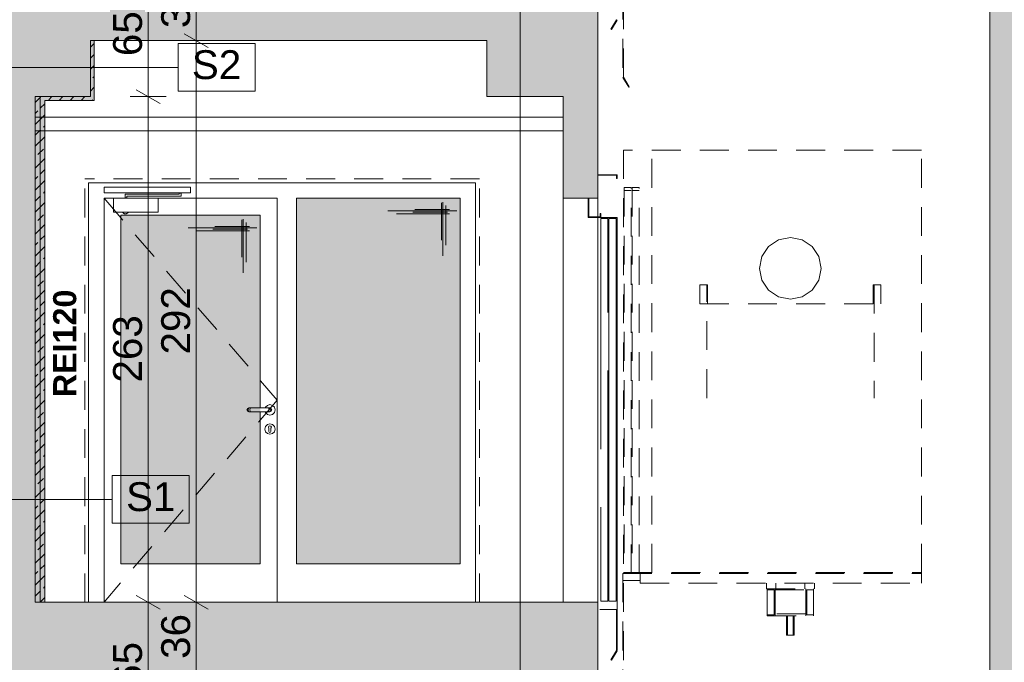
# Paper-space layout 'A-42 PRZEKRÓJ A-A' of a CAD drawing. Header units: millimetres. Extents: x 0 to 1114, y -5 to 726.
# Tile 31 of 92: x 255 to 306, y 257 to 290. Entities that reach past the tile are written whole.
import ezdxf
from ezdxf.xclip import XClip

# ---------------------------------------------------------------- set-up
doc = ezdxf.new("R2010")
doc.units = ezdxf.units.MM
doc.header["$MEASUREMENT"] = 0
doc.header["$XCLIPFRAME"] = 0
for name, pattern in [('ACAD_ISO02W100', [15, 12, -3]), ('DASHDOTX2', [1000, 500, -250, 0, -250]), ('LINIE_3', [25, 15, -10]), ('Przer. długie kreski', [2.5, 1.5, -1])]:
    doc.linetypes.add(name, pattern=pattern)
for name, color, linetype, lineweight, true_color in [('A_opis_Nr_pióra__19', 7, 'Continuous', 5, 0x191919), ('A_osie_Nr_pióra__16', 7, 'Continuous', 5, 0x0f0f0f), ('A_ppoż proj_Nr_pióra__8', 7, 'Continuous', 13, 0x4c4c4c), ('A_stolarka_Nr_pióra__254', 7, 'Continuous', 5, 0xfdfdfd), ('A_stolarka_Nr_pióra__9', 7, 'Continuous', 13, 0xadadad), ('A_sufit_Nr_pióra__10', 7, 'Continuous', 13, 0x4b4b4b), ('A_winda_Nr_pióra__10', 7, 'Continuous', 13, 0x4b4b4b), ('A_ściany proj_Nr_pióra__10', 7, 'Continuous', 13, 0x4b4b4b), ('A_ściany_Nr_pióra__9', 7, 'Continuous', 13, 0xadadad)]:
    doc.layers.add(name, color=color, linetype=linetype, lineweight=lineweight, true_color=true_color)
for name, color, linetype in [('A_ppoż proj', 7, 'Continuous'), ('A_schody', 7, 'Continuous'), ('A_stolarka', 7, 'Continuous'), ('A_ściany proj', 7, 'Continuous')]:
    doc.layers.add(name, color=color, linetype=linetype)
for name, color, linetype, lineweight in [('A_strop_Nr_pióra__1', 7, 'Continuous', 20), ('A_wymiary_Nr_pióra__1', 7, 'Continuous', 20), ('A_wymiary_Nr_pióra__2', 8, 'Continuous', 13), ('A_ściany proj_Nr_pióra__1', 7, 'Continuous', 20), ('A_ściany_Nr_pióra__1', 7, 'Continuous', 20)]:
    doc.layers.add(name, color=color, linetype=linetype, lineweight=lineweight)
doc.styles.add('STYL_AUTOMATYCZNY_1', font='arial.ttf')
doc.styles.add('STYL_AUTOMATYCZNY_3', font='arial.ttf')
doc.styles.add('STYL_AUTOMATYCZNY_4', font='arial.ttf')
pattern_1 = [(45, (-1560.27814, -148.90835), (-0.57024626, 0.57024626), []), (45, (-1559.7079, -148.90835), (-0.57024626, 0.57024626), [0.40323, -0.20161])]

# ---------------------------------------------------------------- blocks, each defined once
blk = doc.blocks.new('Rysunek_1_1', base_point=(-1560.278, -148.908))
at = {"layer": 'A_ppoż proj', "linetype": 'Continuous', "lineweight": 0, "true_color": 0x121212}
blk.add_hatch(color=250, dxfattribs=at).paths.add_polyline_path([(255.823, 286.356), (255.823, 260.081), (256.323, 260.081), (256.323, 286.156), (258.888, 286.156), (258.888, 289.266), (258.688, 289.266), (258.688, 286.356)])
at = {"layer": 'A_schody', "linetype": 'Continuous', "lineweight": 0, "true_color": 0x000000}
h = blk.add_hatch(color=18, dxfattribs=at)
h.paths.add_polyline_path([(81.694, 140.929), (175.424, 140.929), (226.244, 140.929), (306.913, 140.929), (548.587, 140.929), (548.587, 244.87), (543.567, 244.87), (543.567, 243.12), (527.617, 243.12), (527.617, 243.652), (527.767, 243.652), (527.767, 244.652), (524.676, 244.652), (524.676, 245.185), (524.826, 245.185), (524.826, 246.185), (521.735, 246.185), (521.735, 246.718), (521.885, 246.718), (521.885, 247.718), (518.794, 247.718), (518.794, 248.251), (518.944, 248.251), (518.944, 249.251), (515.853, 249.251), (515.853, 249.784), (516.003, 249.784), (516.003, 250.784), (512.912, 250.784), (512.912, 251.317), (513.062, 251.317), (513.062, 252.317), (509.971, 252.317), (509.971, 252.85), (510.121, 252.85), (510.121, 253.85), (507.03, 253.85), (507.03, 254.383), (507.18, 254.383), (507.18, 255.383), (504.089, 255.383), (504.089, 255.916), (504.239, 255.916), (504.239, 256.916), (501.148, 256.916), (501.148, 257.449), (501.298, 257.449), (501.298, 258.449), (498.572, 258.449), (498.207, 258.449), (498.207, 258.982), (498.357, 258.982), (498.357, 259.982), (498.277, 259.982), (479.827, 259.982), (479.827, 286.332), (482.217, 286.332), (482.217, 290.162), (496.884, 290.162), (527.025, 274.725), (529.906, 273.25), (543.567, 273.25), (543.567, 276.2), (527.437, 276.2), (527.437, 276.727), (527.587, 276.727), (527.587, 277.727), (524.454, 277.727), (524.454, 278.255), (524.604, 278.255), (524.604, 279.255), (521.471, 279.255), (521.471, 279.783), (521.621, 279.783), (521.621, 280.783), (518.488, 280.783), (518.488, 281.31), (518.638, 281.31), (518.638, 282.31), (515.505, 282.31), (515.505, 282.838), (515.655, 282.838), (515.655, 283.838), (512.522, 283.838), (512.522, 284.366), (512.672, 284.366), (512.672, 285.366), (509.539, 285.366), (509.539, 285.894), (509.689, 285.894), (509.689, 286.894), (506.556, 286.894), (506.556, 287.421), (506.706, 287.421), (506.706, 288.421), (503.573, 288.421), (503.573, 288.949), (503.723, 288.949), (503.723, 289.949), (500.59, 289.949), (500.59, 290.477), (500.74, 290.477), (500.74, 291.477), (497.79, 291.477), (497.607, 291.477), (497.607, 292.005), (497.757, 292.005), (497.757, 293.005), (497.647, 293.005), (497.497, 293.005), (494.627, 293.005), (479.247, 293.005), (479.217, 293.005), (479.217, 319.235), (481.647, 319.235), (481.647, 323.105), (496.903, 323.105), (527.216, 307.736), (530.839, 305.9), (543.567, 305.9), (543.567, 309.21), (530.456, 309.21), (527.627, 309.21), (527.627, 309.736), (527.777, 309.736), (527.777, 310.736), (524.617, 310.736), (524.617, 311.262), (524.767, 311.262), (524.767, 312.262), (521.607, 312.262), (521.607, 312.788), (521.757, 312.788), (521.757, 313.788), (518.597, 313.788), (518.597, 314.314), (518.747, 314.314), (518.747, 315.314), (515.587, 315.314), (515.587, 315.84), (515.737, 315.84), (515.737, 316.84), (512.577, 316.84), (512.577, 317.366), (512.727, 317.366), (512.727, 318.366), (509.567, 318.366), (509.567, 318.892), (509.717, 318.892), (509.717, 319.892), (506.557, 319.892), (506.557, 320.418), (506.707, 320.418), (506.707, 321.418), (503.547, 321.418), (503.547, 321.944), (503.697, 321.944), (503.697, 322.944), (500.537, 322.944), (500.537, 323.47), (500.687, 323.47), (500.687, 324.47), (497.527, 324.47), (497.527, 324.493), (497.527, 324.996), (497.677, 324.996), (497.677, 325.996), (497.647, 325.996), (497.177, 325.996), (479.547, 325.996), (479.547, 351.996), (481.717, 351.996), (481.717, 355.946), (498.578, 355.946), (527.341, 341.136), (530.809, 339.35), (543.567, 339.35), (543.567, 342.65), (527.677, 342.65), (527.677, 343.181), (527.827, 343.181), (527.827, 344.181), (524.703, 344.181), (524.703, 344.712), (524.853, 344.712), (524.853, 345.712), (521.729, 345.712), (521.729, 346.244), (521.879, 346.244), (521.879, 347.244), (518.755, 347.244), (518.755, 347.775), (518.905, 347.775), (518.905, 348.775), (515.781, 348.775), (515.781, 349.306), (515.931, 349.306), (515.931, 350.306), (512.807, 350.306), (512.807, 350.838), (512.957, 350.838), (512.957, 351.838), (509.833, 351.838), (509.833, 352.369), (509.983, 352.369), (509.983, 353.369), (506.859, 353.369), (506.859, 353.9), (507.009, 353.9), (507.009, 354.9), (503.885, 354.9), (503.885, 355.432), (504.035, 355.432), (504.035, 356.432), (500.911, 356.432), (500.911, 356.963), (501.061, 356.963), (501.061, 357.963), (497.937, 357.963), (497.937, 357.981), (497.937, 358.495), (498.087, 358.495), (498.087, 359.495), (497.607, 359.495), (494.957, 359.495), (479.467, 359.495), (479.467, 385.725), (481.827, 385.725), (481.827, 389.495), (496.894, 389.495), (527.195, 374.445), (530.547, 372.78), (543.567, 372.78), (543.567, 375.94), (527.557, 375.94), (527.557, 376.433), (527.707, 376.433), (527.707, 377.433), (524.551, 377.433), (524.551, 377.926), (524.701, 377.926), (524.701, 378.926), (521.545, 378.926), (521.545, 379.419), (521.695, 379.419), (521.695, 380.419), (518.539, 380.419), (518.539, 380.912), (518.689, 380.912), (518.689, 381.912), (515.533, 381.912), (515.533, 382.405), (515.683, 382.405), (515.683, 383.405), (512.527, 383.405), (512.527, 383.898), (512.677, 383.898), (512.677, 384.898), (509.521, 384.898), (509.521, 385.391), (509.671, 385.391), (509.671, 386.391), (506.515, 386.391), (506.515, 386.884), (506.665, 386.884), (506.665, 387.884), (506.416, 387.884), (503.509, 387.884), (503.509, 388.377), (503.659, 388.377), (503.659, 389.377), (503.413, 389.377), (500.503, 389.377), (500.503, 389.87), (500.653, 389.87), (500.653, 390.87), (500.41, 390.87), (497.813, 390.87), (497.497, 390.87), (497.497, 391.363), (497.647, 391.363), (497.647, 392.363), (479.397, 392.363), (479.397, 418.623), (481.617, 418.623), (481.617, 422.123), (498.369, 422.123), (527.387, 407.759), (531.063, 405.94), (543.567, 405.94), (543.567, 409.28), (527.697, 409.28), (527.697, 409.765), (527.847, 409.765), (527.847, 410.765), (524.697, 410.765), (524.697, 411.25), (524.847, 411.25), (524.847, 412.25), (521.697, 412.25), (521.697, 412.735), (521.847, 412.735), (521.847, 413.735), (518.697, 413.735), (518.697, 414.22), (518.847, 414.22), (518.847, 415.22), (515.697, 415.22), (515.697, 415.705), (515.847, 415.705), (515.847, 416.705), (512.697, 416.705), (512.697, 417.189), (512.847, 417.189), (512.847, 418.189), (509.697, 418.189), (509.697, 418.674), (509.847, 418.674), (509.847, 419.674), (506.697, 419.674), (506.697, 420.159), (506.847, 420.159), (506.847, 421.159), (503.697, 421.159), (503.697, 421.644), (503.847, 421.644), (503.847, 422.644), (500.697, 422.644), (500.697, 423.129), (500.847, 423.129), (500.847, 424.129), (497.697, 424.129), (497.697, 424.614), (497.847, 424.614), (497.847, 425.614), (479.317, 425.614), (479.317, 451.774), (481.707, 451.774), (481.707, 455.544), (496.931, 455.544), (527.257, 440.792), (530.881, 439.03), (543.567, 439.03), (543.567, 442.31), (527.567, 442.31), (527.567, 442.785), (527.717, 442.785), (527.717, 443.785), (524.533, 443.785), (524.533, 444.261), (524.683, 444.261), (524.683, 445.261), (521.499, 445.261), (521.499, 445.737), (521.649, 445.737), (521.649, 446.737), (518.465, 446.737), (518.465, 447.213), (518.615, 447.213), (518.615, 448.213), (515.431, 448.213), (515.431, 448.689), (515.581, 448.689), (515.581, 449.689), (512.397, 449.689), (512.397, 450.165), (512.547, 450.165), (512.547, 451.165), (509.363, 451.165), (509.363, 451.641), (509.513, 451.641), (509.513, 452.641), (506.329, 452.641), (506.329, 453.117), (506.479, 453.117), (506.479, 454.117), (503.295, 454.117), (503.295, 454.593), (503.445, 454.593), (503.445, 455.593), (500.261, 455.593), (500.261, 456.069), (500.411, 456.069), (500.411, 457.069), (497.227, 457.069), (497.227, 457.545), (497.377, 457.545), (497.377, 458.545), (479.247, 458.545), (479.247, 484.675), (481.019, 484.675), (481.019, 488.575), (496.868, 488.575), (530.662, 472.1), (543.567, 472.1), (543.567, 475.18), (527.767, 475.18), (527.767, 475.645), (527.917, 475.645), (527.917, 476.645), (524.761, 476.645), (524.761, 477.11), (524.911, 477.11), (524.911, 478.11), (521.755, 478.11), (521.755, 478.576), (521.905, 478.576), (521.905, 479.576), (518.749, 479.576), (518.749, 480.041), (518.899, 480.041), (518.899, 481.041), (515.743, 481.041), (515.743, 481.507), (515.893, 481.507), (515.893, 482.507), (512.737, 482.507), (512.737, 482.972), (512.887, 482.972), (512.887, 483.972), (509.731, 483.972), (509.731, 484.438), (509.881, 484.438), (509.881, 485.438), (506.725, 485.438), (506.725, 485.903), (506.875, 485.903), (506.875, 486.903), (503.719, 486.903), (503.719, 487.369), (503.869, 487.369), (503.869, 488.369), (500.713, 488.369), (500.713, 488.834), (500.863, 488.834), (500.863, 489.834), (497.707, 489.834), (497.707, 490.3), (497.857, 490.3), (497.857, 491.3), (479.277, 491.3), (479.277, 517.52), (481.377, 517.52), (481.377, 521.533), (478.41, 521.533), (478.41, 524.133), (477.357, 524.133), (352.051, 524.133), (352.051, 536.095), (543.567, 536.095), (543.567, 527.836), (543.567, 524.133), (547.587, 524.133), (547.587, 521.533), (543.567, 521.533), (543.567, 517.54), (548.587, 517.54), (548.587, 540.961), (543.567, 540.961), (543.567, 539.119), (348.996, 539.119), (348.996, 564.681), (346.838, 564.681), (346.838, 562.317), (85.194, 562.317), (85.194, 564.681), (81.694, 564.681), (81.694, 553.481), (85.194, 553.481), (85.194, 558.993), (147.194, 558.993), (147.194, 524.281), (131.294, 524.281), (131.294, 520.056), (146.901, 520.056), (146.901, 517.255), (150.894, 517.255), (150.894, 491.056), (131.644, 491.056), (131.644, 491.558), (131.794, 491.558), (131.794, 492.558), (128.604, 492.558), (128.604, 493.06), (128.754, 493.06), (128.754, 494.06), (125.564, 494.06), (125.564, 494.562), (125.714, 494.562), (125.714, 495.562), (122.524, 495.562), (122.524, 496.065), (122.674, 496.065), (122.674, 497.065), (119.484, 497.065), (119.484, 497.567), (119.634, 497.567), (119.634, 498.567), (116.444, 498.567), (116.444, 499.069), (116.594, 499.069), (116.594, 500.069), (113.404, 500.069), (113.404, 500.571), (113.554, 500.571), (113.554, 501.571), (110.364, 501.571), (110.364, 502.074), (110.514, 502.074), (110.514, 503.074), (107.324, 503.074), (107.324, 503.576), (107.474, 503.576), (107.474, 504.576), (104.284, 504.576), (104.284, 505.078), (104.434, 505.078), (104.434, 506.078), (101.244, 506.078), (101.244, 506.581), (101.394, 506.581), (101.394, 507.581), (98.194, 507.581), (85.194, 507.581), (85.194, 504.381), (101.294, 504.381), (133.823, 488.306), (146.674, 488.306), (146.674, 484.256), (150.694, 484.256), (150.694, 458.206), (131.244, 458.206), (131.244, 458.69), (131.394, 458.69), (131.394, 459.69), (128.264, 459.69), (128.264, 460.174), (128.414, 460.174), (128.414, 461.174), (125.284, 461.174), (125.284, 461.658), (125.434, 461.658), (125.434, 462.658), (122.304, 462.658), (122.304, 463.142), (122.454, 463.142), (122.454, 464.142), (119.324, 464.142), (119.324, 464.626), (119.474, 464.626), (119.474, 465.626), (116.344, 465.626), (116.344, 466.11), (116.494, 466.11), (116.494, 467.11), (113.364, 467.11), (113.364, 467.594), (113.514, 467.594), (113.514, 468.594), (110.384, 468.594), (110.384, 469.078), (110.534, 469.078), (110.534, 470.078), (107.404, 470.078), (107.404, 470.562), (107.554, 470.562), (107.554, 471.562), (104.424, 471.562), (104.424, 472.046), (104.574, 472.046), (104.574, 473.046), (101.444, 473.046), (101.444, 473.531), (101.594, 473.531), (101.594, 474.531), (101.044, 474.531), (85.194, 474.531), (85.194, 471.531), (101.123, 471.531), (133.451, 455.431), (147.014, 455.431), (147.014, 451.371), (150.394, 451.371), (150.394, 425.231), (130.844, 425.231), (130.844, 425.744), (130.994, 425.744), (130.994, 426.744), (127.904, 426.744), (127.904, 427.258), (128.054, 427.258), (128.054, 428.258), (124.964, 428.258), (124.964, 428.771), (125.114, 428.771), (125.114, 429.771), (122.024, 429.771), (122.024, 430.285), (122.174, 430.285), (122.174, 431.285), (119.084, 431.285), (119.084, 431.799), (119.234, 431.799), (119.234, 432.799), (116.144, 432.799), (116.144, 433.312), (116.294, 433.312), (116.294, 434.312), (113.204, 434.312), (113.204, 434.826), (113.354, 434.826), (113.354, 435.826), (110.264, 435.826), (110.264, 436.34), (110.414, 436.34), (110.414, 437.34), (107.324, 437.34), (107.324, 437.853), (107.474, 437.853), (107.474, 438.853), (104.384, 438.853), (104.384, 439.367), (104.534, 439.367), (104.534, 440.367), (101.444, 440.367), (101.444, 440.881), (101.594, 440.881), (101.594, 441.881), (98.394, 441.881), (85.194, 441.881), (85.194, 438.631), (101.54, 438.631), (133.928, 421.956), (146.574, 421.956), (146.574, 418.066), (150.194, 418.066), (150.194, 391.956), (130.844, 391.956), (130.844, 392.467), (130.994, 392.467), (130.994, 393.467), (127.814, 393.467), (127.814, 393.978), (127.964, 393.978), (127.964, 394.978), (124.784, 394.978), (124.784, 395.49), (124.934, 395.49), (124.934, 396.49), (121.754, 396.49), (121.754, 397.001), (121.904, 397.001), (121.904, 398.001), (118.724, 398.001), (118.724, 398.512), (118.874, 398.512), (118.874, 399.512), (115.694, 399.512), (115.694, 400.024), (115.844, 400.024), (115.844, 401.024), (112.664, 401.024), (112.664, 401.535), (112.814, 401.535), (112.814, 402.535), (109.634, 402.535), (109.634, 403.046), (109.784, 403.046), (109.784, 404.046), (106.604, 404.046), (106.604, 404.558), (106.754, 404.558), (106.754, 405.558), (103.574, 405.558), (103.574, 406.069), (103.724, 406.069), (103.724, 407.069), (100.544, 407.069), (100.544, 407.581), (100.694, 407.581), (100.694, 408.581), (97.494, 408.581), (85.194, 408.581), (85.194, 405.431), (100.469, 405.431), (133.448, 388.981), (146.924, 388.981), (146.924, 385.311), (150.794, 385.311), (150.794, 358.881), (131.244, 358.881), (131.244, 359.376), (131.394, 359.376), (131.394, 360.376), (128.244, 360.376), (128.244, 360.871), (128.394, 360.871), (128.394, 361.871), (125.244, 361.871), (125.244, 362.367), (125.394, 362.367), (125.394, 363.367), (122.244, 363.367), (122.244, 363.862), (122.394, 363.862), (122.394, 364.862), (119.244, 364.862), (119.244, 365.358), (119.394, 365.358), (119.394, 366.358), (116.244, 366.358), (116.244, 366.853), (116.394, 366.853), (116.394, 367.853), (113.244, 367.853), (113.244, 368.349), (113.394, 368.349), (113.394, 369.349), (110.244, 369.349), (110.244, 369.844), (110.394, 369.844), (110.394, 370.844), (107.244, 370.844), (107.244, 371.34), (107.394, 371.34), (107.394, 372.34), (104.244, 372.34), (104.244, 372.835), (104.394, 372.835), (104.394, 373.835), (101.244, 373.835), (101.244, 374.331), (101.394, 374.331), (101.394, 375.331), (98.194, 375.331), (85.194, 375.331), (85.194, 372.331), (100.9, 372.331), (134.251, 355.706), (146.737, 355.706), (146.737, 352.136), (150.694, 352.136), (150.694, 325.906), (150.494, 325.906), (131.144, 325.906), (131.144, 326.408), (131.294, 326.408), (131.294, 327.408), (128.164, 327.408), (128.164, 327.91), (128.314, 327.91), (128.314, 328.91), (125.184, 328.91), (125.184, 329.412), (125.334, 329.412), (125.334, 330.412), (122.204, 330.412), (122.204, 330.915), (122.354, 330.915), (122.354, 331.915), (119.224, 331.915), (119.224, 332.417), (119.374, 332.417), (119.374, 333.417), (116.244, 333.417), (116.244, 333.919), (116.394, 333.919), (116.394, 334.919), (113.264, 334.919), (113.264, 335.421), (113.414, 335.421), (113.414, 336.421), (110.284, 336.421), (110.284, 336.924), (110.434, 336.924), (110.434, 337.924), (107.304, 337.924), (107.304, 338.426), (107.454, 338.426), (107.454, 339.426), (104.324, 339.426), (104.324, 339.928), (104.474, 339.928), (104.474, 340.928), (101.344, 340.928), (101.344, 341.431), (101.494, 341.431), (101.494, 342.431), (98.294, 342.431), (85.194, 342.431), (85.194, 339.231), (101.379, 339.231), (134.06, 322.756), (146.544, 322.756), (146.544, 319.066), (150.494, 319.066), (150.494, 292.856), (130.894, 292.856), (130.844, 292.856), (130.844, 293.321), (130.994, 293.321), (130.994, 294.321), (127.884, 294.321), (127.884, 294.787), (128.034, 294.787), (128.034, 295.787), (124.924, 295.787), (124.924, 296.253), (125.074, 296.253), (125.074, 297.253), (121.964, 297.253), (121.964, 297.719), (122.114, 297.719), (122.114, 298.719), (119.004, 298.719), (119.004, 299.185), (119.154, 299.185), (119.154, 300.185), (116.044, 300.185), (116.044, 300.651), (116.194, 300.651), (116.194, 301.651), (113.084, 301.651), (113.084, 302.117), (113.234, 302.117), (113.234, 303.117), (110.124, 303.117), (110.124, 303.583), (110.274, 303.583), (110.274, 304.583), (107.164, 304.583), (107.164, 305.049), (107.314, 305.049), (107.314, 306.049), (104.204, 306.049), (104.204, 306.515), (104.354, 306.515), (104.354, 307.515), (101.244, 307.515), (101.244, 307.981), (101.394, 307.981), (101.394, 308.981), (98.194, 308.981), (85.194, 308.981), (85.194, 306.131), (100.659, 306.131), (132.664, 290.281), (147.001, 290.281), (147.001, 286.281), (150.794, 286.281), (150.894, 286.281), (150.894, 260.081), (150.794, 260.081), (131.544, 260.081), (131.544, 260.54), (131.694, 260.54), (131.694, 261.54), (128.514, 261.54), (128.514, 261.999), (128.664, 261.999), (128.664, 262.999), (125.484, 262.999), (125.484, 263.458), (125.634, 263.458), (125.634, 264.458), (122.454, 264.458), (122.454, 264.917), (122.604, 264.917), (122.604, 265.917), (119.424, 265.917), (119.424, 266.376), (119.574, 266.376), (119.574, 267.376), (116.394, 267.376), (116.394, 267.835), (116.544, 267.835), (116.544, 268.835), (113.364, 268.835), (113.364, 269.294), (113.514, 269.294), (113.514, 270.294), (110.334, 270.294), (110.334, 270.753), (110.484, 270.753), (110.484, 271.753), (107.304, 271.753), (107.304, 272.212), (107.454, 272.212), (107.454, 273.212), (104.274, 273.212), (104.274, 273.671), (104.424, 273.671), (104.424, 274.671), (101.244, 274.671), (101.244, 275.131), (101.394, 275.131), (101.394, 276.131), (98.194, 276.131), (85.194, 276.131), (85.194, 276.281), (81.694, 276.281), (81.694, 161.081)])
h.paths.add_polyline_path([(85.194, 241.081), (99.89, 241.081), (133.69, 224.181), (146.852, 224.181), (146.852, 220.611), (150.594, 220.611), (150.594, 194.081), (134.194, 194.081), (130.994, 194.081), (130.844, 194.081), (130.844, 194.581), (130.994, 194.581), (130.994, 195.581), (127.874, 195.581), (127.874, 196.081), (128.024, 196.081), (128.024, 197.081), (124.904, 197.081), (124.904, 197.581), (125.054, 197.581), (125.054, 198.581), (121.934, 198.581), (121.934, 199.081), (122.084, 199.081), (122.084, 200.081), (118.964, 200.081), (118.964, 200.581), (119.114, 200.581), (119.114, 201.581), (115.994, 201.581), (115.994, 202.081), (116.144, 202.081), (116.144, 203.081), (113.024, 203.081), (113.024, 203.581), (113.174, 203.581), (113.174, 204.581), (110.054, 204.581), (110.054, 205.081), (110.204, 205.081), (110.204, 206.081), (107.084, 206.081), (107.084, 206.581), (107.234, 206.581), (107.234, 207.581), (104.114, 207.581), (104.114, 208.081), (104.264, 208.081), (104.264, 209.081), (101.144, 209.081), (101.144, 209.581), (101.294, 209.581), (101.294, 210.581), (85.694, 210.581), (85.194, 210.581)], flags=0)
h.paths.add_polyline_path([(85.194, 207.481), (100.985, 207.481), (134.051, 190.781), (147.294, 190.781), (147.294, 187.311), (150.694, 187.311), (150.694, 161.081), (129.144, 161.081), (129.144, 161.711), (129.294, 161.711), (129.294, 162.711), (126.2, 162.711), (126.2, 163.341), (126.35, 163.341), (126.35, 164.341), (123.255, 164.341), (123.255, 164.971), (123.405, 164.971), (123.405, 165.971), (120.311, 165.971), (120.311, 166.601), (120.461, 166.601), (120.461, 167.601), (117.366, 167.601), (117.366, 168.231), (117.516, 168.231), (117.516, 169.231), (114.422, 169.231), (114.422, 169.861), (114.572, 169.861), (114.572, 170.861), (111.477, 170.861), (111.477, 171.491), (111.627, 171.491), (111.627, 172.491), (108.533, 172.491), (108.533, 173.121), (108.683, 173.121), (108.683, 174.121), (105.588, 174.121), (105.588, 174.751), (105.738, 174.751), (105.738, 175.751), (102.644, 175.751), (102.644, 176.381), (102.794, 176.381), (102.794, 177.381), (99.594, 177.381), (85.694, 177.381), (85.194, 177.381)], flags=0)
h.paths.add_polyline_path([(98.194, 243.581), (85.194, 243.581), (85.194, 273.581), (100.052, 273.581), (134.109, 257.181), (146.856, 257.181), (146.856, 253.581), (150.794, 253.581), (150.794, 227.081), (131.244, 227.081), (131.244, 227.581), (131.394, 227.581), (131.394, 228.581), (128.244, 228.581), (128.244, 229.081), (128.394, 229.081), (128.394, 230.081), (125.244, 230.081), (125.244, 230.581), (125.394, 230.581), (125.394, 231.581), (122.244, 231.581), (122.244, 232.081), (122.394, 232.081), (122.394, 233.081), (119.244, 233.081), (119.244, 233.581), (119.394, 233.581), (119.394, 234.581), (116.244, 234.581), (116.244, 235.081), (116.394, 235.081), (116.394, 236.081), (113.244, 236.081), (113.244, 236.581), (113.394, 236.581), (113.394, 237.581), (110.244, 237.581), (110.244, 238.081), (110.394, 238.081), (110.394, 239.081), (107.244, 239.081), (107.244, 239.581), (107.394, 239.581), (107.394, 240.581), (104.244, 240.581), (104.244, 241.081), (104.394, 241.081), (104.394, 242.081), (101.244, 242.081), (101.244, 242.581), (101.394, 242.581), (101.394, 243.581)], flags=0)
h.paths.add_polyline_path([(172.924, 149.057), (153.247, 149.057), (153.247, 526.588), (172.924, 526.588)], flags=0)
h.paths.add_polyline_path([(153.247, 529.128), (153.247, 540.019), (153.247, 558.993), (197.906, 558.993), (197.906, 529.128), (175.424, 529.128)], flags=0)
h.paths.add_polyline_path([(175.424, 458.356), (175.424, 487.895), (224.744, 487.895), (224.744, 479.356), (226.244, 479.356), (226.244, 491.056), (175.424, 491.056), (175.424, 520.915), (224.744, 520.915), (224.744, 512.056), (226.244, 512.056), (226.244, 526.757), (254.323, 526.757), (254.323, 149.057), (226.244, 149.057), (226.244, 161.081), (175.424, 161.081), (175.424, 190.716), (224.744, 190.716), (224.744, 182.081), (226.244, 182.081), (226.244, 194.081), (175.424, 194.081), (175.424, 223.904), (224.744, 223.904), (224.744, 215.081), (226.244, 215.081), (226.244, 227.081), (175.424, 227.081), (175.424, 257.094), (224.744, 257.094), (224.744, 248.081), (226.244, 248.081), (226.244, 260.081), (175.424, 260.081), (175.424, 289.86), (224.744, 289.86), (224.744, 281.081), (226.244, 281.081), (226.244, 292.856), (175.424, 292.856), (175.424, 322.879), (224.744, 322.879), (224.744, 313.856), (226.244, 313.856), (226.244, 325.906), (175.424, 325.906), (175.424, 355.9), (224.744, 355.9), (224.744, 346.906), (226.244, 346.906), (226.244, 359.081), (175.424, 359.081), (175.424, 388.92), (224.744, 388.92), (224.744, 380.081), (226.244, 380.081), (226.244, 392.156), (175.424, 392.156), (175.424, 421.855), (224.744, 421.855), (224.744, 413.156), (226.244, 413.156), (226.244, 425.381), (175.424, 425.381), (175.424, 454.875), (224.744, 454.875), (224.744, 446.381), (226.244, 446.381), (226.244, 458.356)], flags=0)
h.paths.add_polyline_path([(224.744, 529.128), (198.906, 529.128), (198.906, 558.993), (214.553, 558.993), (214.553, 554.428), (218.278, 554.428), (218.278, 558.993), (280.423, 558.993), (280.423, 554.428), (284.064, 554.428), (284.064, 558.993), (332.796, 558.993), (346.125, 558.993), (346.125, 552.476), (347.029, 552.476), (347.029, 524.133), (332.796, 524.133), (311.061, 524.133), (311.061, 529.128), (305.413, 529.128), (256.333, 529.128), (254.833, 529.128), (226.244, 529.128)], flags=0)
h.paths.add_polyline_path([(255.709, 227.081), (255.709, 253.581), (259.467, 253.581), (259.467, 256.491), (278.972, 256.491), (278.972, 253.581), (283.324, 253.581), (283.324, 248.081), (285.053, 248.081), (285.053, 260.081), (256.323, 260.081), (255.823, 260.081), (255.823, 286.356), (258.688, 286.356), (258.688, 289.266), (279.283, 289.266), (279.283, 286.356), (283.254, 286.356), (283.254, 281.081), (285.053, 281.081), (285.053, 292.856), (256.323, 292.856), (255.823, 292.856), (255.823, 319.066), (258.343, 319.066), (258.343, 322.256), (279.153, 322.256), (279.153, 319.066), (283.634, 319.066), (283.634, 313.856), (285.053, 313.856), (285.053, 325.906), (256.323, 325.906), (255.823, 325.906), (255.823, 352.136), (258.283, 352.136), (258.283, 355.416), (279.133, 355.416), (279.133, 352.136), (283.504, 352.136), (283.504, 346.906), (285.053, 346.906), (285.053, 359.081), (256.323, 359.081), (255.823, 359.081), (255.823, 385.311), (258.573, 385.311), (258.573, 388.571), (279.593, 388.571), (279.593, 385.311), (283.494, 385.311), (283.494, 380.081), (285.053, 380.081), (285.053, 392.156), (256.323, 392.156), (255.823, 392.156), (255.823, 418.066), (258.523, 418.066), (258.523, 421.666), (279.293, 421.666), (279.293, 418.066), (283.494, 418.066), (283.494, 413.156), (285.053, 413.156), (285.053, 425.381), (256.323, 425.381), (255.823, 425.381), (255.823, 451.371), (258.099, 451.371), (258.099, 455.501), (279.815, 455.501), (279.815, 451.371), (283.574, 451.371), (283.574, 446.381), (285.053, 446.381), (285.053, 458.356), (256.323, 458.356), (255.823, 458.356), (255.823, 484.206), (258.703, 484.206), (258.703, 488.306), (279.604, 488.306), (279.583, 484.206), (283.574, 484.206), (283.574, 479.356), (285.053, 479.356), (285.053, 491.056), (256.323, 491.056), (255.823, 491.056), (255.823, 517.226), (258.689, 517.226), (258.689, 519.525), (258.689, 521.328), (255.923, 521.328), (255.923, 528.128), (283.474, 528.128), (283.474, 521.328), (279.543, 521.328), (279.543, 517.226), (283.674, 517.226), (283.674, 512.056), (285.053, 512.056), (285.053, 527.628), (305.413, 527.628), (305.413, 149.057), (285.053, 149.057), (285.053, 161.081), (256.323, 161.081), (255.823, 161.081), (255.823, 187.581), (258.382, 187.581), (258.382, 190.681), (279.823, 190.681), (279.823, 187.581), (283.474, 187.581), (283.474, 182.081), (285.053, 182.081), (285.053, 194.081), (256.323, 194.081), (255.823, 194.081), (255.823, 220.581), (258.433, 220.581), (258.433, 223.491), (279.303, 223.491), (279.303, 220.581), (283.413, 220.581), (283.413, 215.081), (285.053, 215.081), (285.053, 227.081), (256.209, 227.081)], flags=0)
h.paths.add_polyline_path([(306.913, 289.828), (477.357, 289.828), (477.357, 260.081), (306.913, 260.081)], flags=0)
h.paths.add_polyline_path([(458.097, 161.081), (306.913, 161.081), (306.913, 190.96), (458.097, 190.96)], flags=0)
h.paths.add_polyline_path([(306.913, 458.356), (306.913, 488.028), (477.357, 488.028), (477.357, 458.356)], flags=0)
h.paths.add_polyline_path([(306.913, 425.381), (306.913, 455.328), (477.357, 455.328), (477.357, 425.381)], flags=0)
h.paths.add_polyline_path([(477.357, 392.156), (306.913, 392.156), (306.913, 422.353), (477.357, 422.353), (477.357, 392.363)], flags=0)
h.paths.add_polyline_path([(477.357, 491.056), (306.913, 491.056), (306.913, 521.064), (477.357, 521.064)], flags=0)
h.paths.add_polyline_path([(306.913, 193.881), (306.913, 224.053), (477.357, 224.053), (477.357, 193.881), (458.097, 193.881)], flags=0)
h.paths.add_polyline_path([(306.913, 325.906), (306.913, 356.053), (477.357, 356.053), (477.357, 325.906)], flags=0)
h.paths.add_polyline_path([(306.913, 389.128), (477.357, 389.128), (477.357, 359.081), (306.913, 359.081)], flags=0)
h.paths.add_polyline_path([(477.357, 292.856), (306.913, 292.856), (306.913, 322.878), (477.357, 322.878)], flags=0)
h.paths.add_polyline_path([(306.913, 257.053), (477.357, 257.053), (477.357, 227.081), (306.913, 227.081)], flags=0)
h.paths.add_polyline_path([(460.097, 161.23), (459.597, 161.23), (459.597, 190.96), (477.357, 190.96), (477.357, 187.48), (482.007, 187.48), (482.007, 190.96), (498.336, 190.96), (519.447, 181.159), (521.347, 180.277), (521.347, 179.775), (543.567, 179.775), (543.567, 161.23)], flags=0)
h.paths.add_polyline_path([(479.747, 220.551), (482.078, 220.551), (482.078, 224.303), (496.973, 224.303), (527.249, 209.225), (530.883, 207.415), (543.567, 207.415), (543.567, 182.775), (522.45, 182.775), (519.677, 182.775), (519.677, 184.164), (516.687, 184.164), (516.687, 185.552), (513.697, 185.552), (513.697, 186.94), (510.707, 186.94), (510.707, 188.328), (507.717, 188.328), (507.717, 189.716), (504.727, 189.716), (504.727, 191.104), (501.737, 191.104), (501.737, 192.492), (498.747, 192.492), (498.747, 193.881), (497.557, 193.881), (479.747, 193.881)], flags=0)
h.paths.add_polyline_path([(479.827, 253.051), (481.977, 253.051), (481.977, 256.781), (498.162, 256.781), (527.183, 241.654), (528.401, 241.02), (529.443, 241.02), (543.567, 241.02), (543.567, 210.76), (530.484, 210.76), (527.727, 210.76), (527.727, 211.236), (527.877, 211.236), (527.877, 212.236), (524.74, 212.236), (524.74, 212.712), (524.89, 212.712), (524.89, 213.712), (521.753, 213.712), (521.753, 214.189), (521.903, 214.189), (521.903, 215.189), (518.766, 215.189), (518.766, 215.665), (518.916, 215.665), (518.916, 216.665), (515.779, 216.665), (515.779, 217.142), (515.929, 217.142), (515.929, 218.142), (512.792, 218.142), (512.792, 218.618), (512.942, 218.618), (512.942, 219.618), (509.805, 219.618), (509.805, 220.095), (509.955, 220.095), (509.955, 221.095), (506.818, 221.095), (506.818, 221.571), (506.968, 221.571), (506.968, 222.571), (503.831, 222.571), (503.831, 223.048), (503.981, 223.048), (503.981, 224.048), (500.844, 224.048), (500.844, 224.524), (500.994, 224.524), (500.994, 225.524), (497.994, 225.524), (497.857, 225.524), (497.857, 226.001), (498.007, 226.001), (498.007, 227.001), (497.597, 227.001), (479.827, 227.001)], flags=0)
at = {"layer": 'A_stolarka', "linetype": 'Continuous', "lineweight": 0, "true_color": 0x2d2d2d}
for points in [[(269.396, 281.081), (269.396, 262.081), (277.896, 262.081), (277.896, 281.081)], [(260.276, 280.201), (260.276, 262.081), (267.516, 262.081), (267.516, 280.201)]]:
    blk.add_hatch(color=250, dxfattribs=at).paths.add_polyline_path(points)
at = {"layer": 'A_ściany proj', "linetype": 'Continuous', "lineweight": 0, "true_color": 0x4b4b4b}
h = blk.add_hatch(dxfattribs=at)
h.set_pattern_fill('FP_65_0001', color=251, style=0, pattern_type=2)
h.set_pattern_definition(pattern_1)
h.paths.add_polyline_path([(258.688, 289.266), (258.688, 286.356), (258.888, 286.156), (258.888, 289.266)])
h = blk.add_hatch(dxfattribs=at)
h.set_pattern_fill('FP_65_0001', color=251, style=0, pattern_type=2)
h.set_pattern_definition(pattern_1)
h.paths.add_polyline_path([(255.823, 286.356), (256.073, 286.256), (256.073, 286.356)])
h = blk.add_hatch(dxfattribs=at)
h.set_pattern_fill('FP_65_0001', color=251, style=0, pattern_type=2)
h.set_pattern_definition(pattern_1)
h.paths.add_polyline_path([(255.823, 286.356), (255.823, 260.081), (256.323, 260.081), (256.323, 286.156), (256.073, 286.156), (256.073, 286.256)])
h = blk.add_hatch(dxfattribs=at)
h.set_pattern_fill('FP_65_0001', color=251, style=0, pattern_type=2)
h.set_pattern_definition(pattern_1)
h.paths.add_polyline_path([(256.073, 286.356), (256.073, 286.256), (256.323, 286.156), (256.323, 286.356)])
h = blk.add_hatch(dxfattribs=at)
h.set_pattern_fill('FP_65_0001', color=251, style=0, pattern_type=2)
h.set_pattern_definition(pattern_1)
h.paths.add_polyline_path([(256.323, 286.156), (256.073, 286.256), (256.073, 286.156)])
h = blk.add_hatch(dxfattribs=at)
h.set_pattern_fill('FP_65_0001', color=251, style=0, pattern_type=2)
h.set_pattern_definition(pattern_1)
h.paths.add_polyline_path([(256.323, 286.156), (258.888, 286.156), (258.688, 286.356), (256.323, 286.356)])
at = {"layer": 'A_opis_Nr_pióra__19', "color": 250, "linetype": 'Continuous', "lineweight": 5, "true_color": 0x191919}
for p, q in [((267.243, 289.11), (263.243, 289.11)), ((263.243, 289.11), (263.243, 286.635)), ((267.243, 286.635), (267.243, 289.11)), ((263.243, 287.872), (253.243, 287.872)), ((263.243, 286.635), (267.243, 286.635)), ((263.823, 266.661), (259.823, 266.661)), ((259.823, 266.661), (259.823, 264.186)), ((263.823, 264.186), (263.823, 266.661)), ((259.823, 265.424), (249.823, 265.424)), ((259.823, 264.186), (263.823, 264.186))]:
    blk.add_line(p, q, dxfattribs=at)
at = {"layer": 'A_osie_Nr_pióra__16', "color": 250, "linetype": 'DASHDOTX2', "lineweight": 5, "true_color": 0x0f0f0f}
blk.add_line((281.019, 533.433), (281.019, 175.184), dxfattribs=at)
at = {"layer": 'A_stolarka_Nr_pióra__254', "color": 7, "linetype": 'Continuous', "lineweight": 5, "true_color": 0xfdfdfd}
for p, q in [((276.934, 280.839), (276.934, 278.894)), ((277, 280.869), (277, 278.081)), ((277.716, 280.427), (274.141, 280.427)), ((277.231, 280.35), (275.431, 280.35)), ((277.339, 280.493), (275.538, 280.493)), ((277.161, 280.694), (277.161, 278.637)), ((266.554, 279.959), (266.554, 278.014)), ((266.62, 279.989), (266.62, 277.201)), ((266.781, 279.814), (266.781, 277.757)), ((277.339, 280.266), (274.594, 280.266)), ((267.336, 279.547), (263.761, 279.547)), ((266.958, 279.386), (264.214, 279.386)), ((266.851, 279.47), (265.051, 279.47)), ((266.958, 279.613), (265.158, 279.613))]:
    blk.add_line(p, q, dxfattribs=at)
at = {"layer": 'A_stolarka_Nr_pióra__9', "color": 253, "linetype": 'Przer. długie kreski', "lineweight": 13, "true_color": 0xadadad}
for p, q in [((278.896, 282.081), (258.396, 282.081)), ((258.396, 260.081), (258.396, 282.081)), ((278.896, 260.081), (278.896, 282.081)), ((259.396, 281.081), (268.396, 270.581)), ((268.396, 270.581), (259.396, 260.081))]:
    blk.add_line(p, q, dxfattribs=at)
at = {"layer": 'A_stolarka_Nr_pióra__9', "color": 253, "linetype": 'Continuous', "lineweight": 13, "true_color": 0xadadad}
for p, q in [((278.696, 281.881), (258.596, 281.881)), ((258.596, 260.081), (258.596, 281.881)), ((278.696, 260.081), (278.696, 281.881)), ((259.396, 260.081), (259.396, 281.081)), ((259.396, 281.081), (268.396, 281.081)), ((268.396, 281.081), (268.396, 260.081)), ((269.396, 262.081), (269.396, 281.081)), ((269.396, 281.081), (277.896, 281.081)), ((277.896, 262.081), (277.896, 281.081)), ((260.276, 262.081), (260.276, 280.201)), ((260.276, 280.201), (267.516, 280.201)), ((267.516, 280.201), (267.516, 270.181)), ((266.846, 270.151), (266.816, 270.081)), ((266.816, 270.081), (266.846, 270.01)), ((266.861, 270.151), (266.834, 270.081)), ((266.834, 270.081), (266.861, 270.01)), ((266.916, 270.181), (266.846, 270.151)), ((266.909, 270.151), (266.888, 270.081)), ((266.888, 270.081), (266.909, 270.01)), ((268.016, 270.181), (266.916, 270.181)), ((266.981, 270.151), (266.97, 270.081)), ((266.97, 270.081), (266.981, 270.01)), ((267.773, 270.181), (267.783, 270.216)), ((267.783, 270.216), (267.881, 270.314)), ((267.881, 270.314), (268.016, 270.351)), ((267.951, 270.151), (267.963, 270.081)), ((267.963, 270.081), (267.951, 270.01)), ((268.016, 270.351), (268.151, 270.314)), ((268.016, 270.181), (268.087, 270.151)), ((268.023, 270.151), (268.045, 270.081)), ((268.045, 270.081), (268.023, 270.01)), ((268.072, 270.151), (268.099, 270.081)), ((268.099, 270.081), (268.072, 270.01)), ((268.087, 270.151), (268.116, 270.081)), ((268.116, 270.081), (268.087, 270.01)), ((268.151, 270.314), (268.25, 270.216)), ((268.25, 270.216), (268.286, 270.081)), ((268.286, 270.081), (268.25, 269.946)), ((266.846, 270.01), (266.916, 269.981)), ((268.016, 269.981), (266.916, 269.981)), ((267.516, 269.981), (267.516, 262.081)), ((267.783, 269.946), (267.773, 269.981)), ((267.881, 269.847), (267.783, 269.946)), ((268.016, 269.811), (267.881, 269.847)), ((268.087, 270.01), (268.016, 269.981)), ((268.151, 269.847), (268.016, 269.811)), ((268.25, 269.946), (268.151, 269.847)), ((267.746, 269.081), (267.783, 269.216)), ((267.783, 268.946), (267.746, 269.081)), ((267.783, 269.216), (267.881, 269.314)), ((267.881, 269.314), (268.016, 269.351)), ((267.942, 269.177), (267.963, 269.232)), ((267.966, 269.125), (267.942, 269.177)), ((267.963, 269.232), (268.016, 269.255)), ((267.966, 269.125), (267.966, 268.956)), ((268.016, 269.351), (268.151, 269.314)), ((268.016, 269.255), (268.07, 269.232)), ((268.091, 269.177), (268.066, 269.125)), ((268.066, 268.956), (268.066, 269.125)), ((268.07, 269.232), (268.091, 269.177)), ((268.151, 269.314), (268.25, 269.216)), ((268.25, 269.216), (268.286, 269.081)), ((268.286, 269.081), (268.25, 268.946)), ((267.881, 268.847), (267.783, 268.946)), ((268.016, 268.811), (267.881, 268.847)), ((267.966, 268.956), (267.981, 268.92)), ((267.981, 268.92), (268.016, 268.906)), ((268.016, 268.906), (268.052, 268.92)), ((268.151, 268.847), (268.016, 268.811)), ((268.052, 268.92), (268.066, 268.956)), ((268.25, 268.946), (268.151, 268.847)), ((267.516, 262.081), (260.276, 262.081)), ((269.396, 262.081), (277.896, 262.081)), ((278.896, 260.081), (258.396, 260.081))]:
    blk.add_line(p, q, dxfattribs=at)
at = {"layer": 'A_stolarka_Nr_pióra__9', "color": 253, "linetype": 'LINIE_3', "lineweight": 13, "true_color": 0xadadad, "flags": 128}
for points in [[(263.896, 281.351), (263.896, 281.651), (259.396, 281.651), (259.396, 281.351)], [(260.496, 281.103), (260.496, 281.286), (263.303, 281.286), (263.303, 281.334), (263.408, 281.334), (263.408, 281.189), (260.584, 281.189), (260.584, 281.103)], [(263.314, 281.334), (263.399, 281.334), (263.399, 281.351), (263.314, 281.351)], [(262.203, 281.081), (259.896, 281.081), (259.896, 280.357), (262.203, 280.357)], [(260.578, 281.103), (260.501, 281.103), (260.501, 281.081), (260.578, 281.081)]]:
    blk.add_lwpolyline(points, close=True, dxfattribs=at)
blk.add_lwpolyline([(260.644, 280.357), (260.369, 280.357), (260.369, 280.331, 0.458316), (260.644, 280.331)], format="xyb", close=True, dxfattribs=at)
at = {"layer": 'A_strop_Nr_pióra__1', "color": 7, "linetype": 'Continuous', "lineweight": 20}
for p, q in [((258.688, 286.356), (258.688, 289.266)), ((279.283, 286.356), (279.283, 289.266)), ((258.688, 286.356), (255.823, 286.356)), ((283.254, 286.356), (279.283, 286.356)), ((285.053, 281.081), (283.254, 281.081)), ((256.323, 260.081), (285.053, 260.081))]:
    blk.add_line(p, q, dxfattribs=at)
at = {"layer": 'A_sufit_Nr_pióra__10', "color": 251, "linetype": 'Continuous', "lineweight": 13, "true_color": 0x4b4b4b}
for p, q in [((255.823, 285.281), (283.256, 285.281)), ((255.823, 284.581), (283.254, 284.581))]:
    blk.add_line(p, q, dxfattribs=at)
at = {"layer": 'A_winda_Nr_pióra__10', "color": 251, "linetype": 'Przer. długie kreski', "lineweight": 13, "true_color": 0x4b4b4b}
for p, q in [((286.353, 294.356), (286.353, 287.356)), ((286.383, 287.356), (286.383, 293.986)), ((286.353, 287.356), (286.383, 287.356)), ((286.381, 287.363), (286.355, 287.348)), ((286.355, 287.348), (286.655, 286.848)), ((286.681, 286.863), (286.381, 287.363)), ((286.655, 286.848), (286.681, 286.863)), ((301.853, 283.581), (286.373, 283.581)), ((286.373, 283.581), (286.373, 261.621)), ((287.853, 261.621), (287.853, 283.581)), ((301.853, 261.621), (301.853, 283.581)), ((286.413, 281.631), (286.413, 261.581)), ((286.783, 281.631), (286.413, 281.631)), ((286.783, 281.481), (286.413, 281.481)), ((286.783, 261.581), (286.783, 281.631)), ((286.833, 281.631), (286.833, 261.581)), ((287.203, 281.631), (286.833, 281.631)), ((287.203, 281.481), (286.833, 281.481)), ((287.203, 261.581), (287.203, 281.631)), ((294.441, 278.909), (293.922, 278.562)), ((295.053, 279.031), (294.441, 278.909)), ((295.665, 278.909), (295.053, 279.031)), ((296.185, 278.562), (295.665, 278.909)), ((293.922, 278.562), (293.575, 278.043)), ((296.531, 278.043), (296.185, 278.562)), ((293.575, 278.043), (293.453, 277.431)), ((296.653, 277.431), (296.531, 278.043)), ((293.453, 277.431), (293.575, 276.818)), ((296.531, 276.818), (296.653, 277.431)), ((293.575, 276.818), (293.922, 276.299)), ((296.185, 276.299), (296.531, 276.818)), ((290.753, 276.581), (290.353, 276.581)), ((290.353, 276.581), (290.353, 275.581)), ((290.703, 270.696), (290.703, 276.581)), ((290.753, 275.581), (290.753, 276.581)), ((293.922, 276.299), (294.441, 275.952)), ((295.665, 275.952), (296.185, 276.299)), ((299.753, 276.581), (299.353, 276.581)), ((299.353, 276.581), (299.353, 275.581)), ((299.403, 276.581), (299.403, 270.696)), ((299.753, 275.581), (299.753, 276.581)), ((294.441, 275.952), (295.053, 275.831)), ((295.053, 275.831), (295.665, 275.952)), ((290.353, 275.581), (299.753, 275.581)), ((286.353, 261.581), (301.868, 261.581)), ((286.353, 261.581), (286.353, 254.581)), ((286.373, 261.621), (301.868, 261.621)), ((286.413, 261.631), (286.783, 261.631)), ((286.833, 261.631), (287.203, 261.631)), ((287.238, 261.621), (287.238, 261.581)), ((287.253, 261.581), (287.253, 261.081)), ((287.838, 261.621), (287.838, 261.581)), ((301.838, 261.581), (301.838, 261.621)), ((301.853, 261.081), (301.853, 261.581)), ((301.868, 261.581), (301.868, 261.621)), ((286.353, 261.211), (287.253, 261.211)), ((286.383, 254.581), (286.383, 261.211)), ((287.253, 261.081), (301.853, 261.081)), ((293.803, 261.081), (293.803, 260.781)), ((294.303, 260.781), (294.303, 261.081)), ((295.803, 261.081), (295.803, 260.781)), ((296.303, 260.781), (296.303, 261.081)), ((293.803, 260.781), (296.303, 260.781)), ((293.853, 260.781), (293.853, 259.381)), ((293.853, 260.731), (294.203, 260.731)), ((294.203, 260.731), (294.203, 259.431)), ((294.253, 260.781), (294.253, 259.381)), ((294.253, 260.731), (295.853, 260.731)), ((295.853, 259.381), (295.853, 260.781)), ((295.903, 260.731), (296.253, 260.731)), ((295.903, 259.431), (295.903, 260.731)), ((296.253, 259.381), (296.253, 260.781)), ((294.203, 259.431), (293.853, 259.431)), ((293.853, 259.381), (296.253, 259.381)), ((295.853, 259.481), (294.253, 259.481)), ((294.853, 259.381), (294.853, 258.381)), ((294.903, 258.381), (294.903, 259.381)), ((295.203, 258.381), (295.203, 259.381)), ((295.253, 258.381), (295.253, 259.381)), ((296.253, 259.431), (295.903, 259.431)), ((294.853, 258.381), (295.253, 258.381))]:
    blk.add_line(p, q, dxfattribs=at)
at = {"layer": 'A_winda_Nr_pióra__10', "color": 251, "linetype": 'Continuous', "lineweight": 13, "true_color": 0x4b4b4b}
for p, q in [((286.025, 290.353), (285.725, 289.863)), ((285.751, 289.848), (286.051, 290.338)), ((286.051, 290.338), (286.025, 290.353)), ((285.725, 289.863), (285.751, 289.848)), ((285.053, 280.111), (285.053, 282.301)), ((286.053, 282.301), (285.053, 282.301)), ((285.053, 282.271), (286.023, 282.271)), ((286.023, 282.271), (286.023, 282.101)), ((286.023, 282.101), (286.053, 282.101)), ((286.053, 282.101), (286.053, 282.301)), ((284.553, 281.081), (284.553, 280.081)), ((284.583, 280.111), (284.583, 281.081)), ((286.053, 280.081), (284.553, 280.081)), ((285.173, 280.111), (284.583, 280.111)), ((285.203, 280.281), (285.173, 280.281)), ((285.173, 280.281), (285.173, 280.111)), ((285.203, 280.081), (285.203, 280.281)), ((285.623, 280.031), (285.623, 260.131)), ((285.993, 280.031), (285.623, 280.031)), ((285.993, 260.131), (285.993, 280.031)), ((286.053, 257.581), (286.053, 280.081)), ((285.623, 260.131), (285.993, 260.131)), ((285.153, 259.701), (286.053, 259.701)), ((286.023, 259.701), (286.023, 257.581)), ((286.025, 257.578), (285.725, 257.088)), ((285.751, 257.073), (286.051, 257.563)), ((286.023, 257.581), (286.053, 257.581)), ((286.051, 257.563), (286.025, 257.578)), ((285.725, 257.088), (285.751, 257.073))]:
    blk.add_line(p, q, dxfattribs=at)
at = {"layer": 'A_winda_Nr_pióra__10', "color": 251, "linetype": 'ACAD_ISO02W100', "lineweight": 13, "true_color": 0x4b4b4b}
for p, q in [((285.573, 280.031), (285.203, 280.031)), ((285.203, 280.031), (285.203, 260.131)), ((285.573, 260.131), (285.573, 280.031)), ((285.203, 260.131), (285.573, 260.131))]:
    blk.add_line(p, q, dxfattribs=at)
at = {"layer": 'A_wymiary_Nr_pióra__1', "color": 7, "linetype": 'Continuous', "lineweight": 20}
for p, q in [((263.564, 289.626), (264.814, 288.905)), ((261.064, 286.716), (262.314, 285.995)), ((261.064, 260.441), (262.314, 259.72)), ((263.564, 260.441), (264.814, 259.72))]:
    blk.add_line(p, q, dxfattribs=at)
at = {"layer": 'A_wymiary_Nr_pióra__2', "color": 8, "linetype": 'Continuous', "lineweight": 13}
for p, q in [((261.689, 286.356), (261.689, 292.856)), ((264.189, 289.266), (264.189, 292.856)), ((265.126, 289.266), (263.251, 289.266)), ((264.189, 260.081), (264.189, 289.266)), ((262.626, 286.356), (260.751, 286.356)), ((261.689, 260.081), (261.689, 286.356)), ((262.626, 260.081), (260.751, 260.081)), ((261.689, 253.581), (261.689, 260.081)), ((265.126, 260.081), (263.251, 260.081)), ((264.189, 256.491), (264.189, 260.081))]:
    blk.add_line(p, q, dxfattribs=at)
at = {"layer": 'A_ściany proj_Nr_pióra__1', "color": 7, "linetype": 'Continuous', "lineweight": 20}
blk.add_line((255.823, 260.081), (256.323, 260.081), dxfattribs=at)
at = {"layer": 'A_ściany proj_Nr_pióra__1', "color": 7, "linetype": 'Continuous', "lineweight": 20, "flags": 128}
for points in [[(258.688, 289.266), (258.688, 286.356)], [(258.888, 286.156), (258.888, 289.266)], [(258.688, 286.356), (255.823, 286.356)], [(255.823, 286.356), (255.823, 260.081)], [(256.323, 286.156), (258.888, 286.156)], [(256.323, 260.081), (256.323, 286.156)]]:
    blk.add_lwpolyline(points, dxfattribs=at)
at = {"layer": 'A_ściany proj_Nr_pióra__10', "color": 251, "linetype": 'Continuous', "lineweight": 13, "true_color": 0x4b4b4b}
for p, q in [((256.073, 286.256), (256.073, 260.081)), ((256.073, 260.081), (256.073, 286.256))]:
    blk.add_line(p, q, dxfattribs=at)
at = {"layer": 'A_ściany_Nr_pióra__1', "color": 7, "linetype": 'Continuous', "lineweight": 20}
for p, q in [((305.413, 527.628), (305.413, 149.057)), ((285.053, 292.856), (285.053, 281.081)), ((258.688, 289.266), (279.283, 289.266)), ((255.823, 286.356), (255.823, 260.081)), ((283.254, 286.356), (283.254, 281.081)), ((285.053, 260.081), (285.053, 248.081))]:
    blk.add_line(p, q, dxfattribs=at)
at = {"layer": 'A_ściany_Nr_pióra__9', "color": 253, "linetype": 'Continuous', "lineweight": 13, "true_color": 0xadadad}
for p, q in [((283.254, 281.081), (283.254, 260.081)), ((285.053, 280.111), (285.053, 260.081))]:
    blk.add_line(p, q, dxfattribs=at)
at = {"layer": 'A_opis_Nr_pióra__19', "color": 250, "linetype": 'Continuous', "lineweight": 5, "true_color": 0x191919, "char_height": 1.5, "attachment_point": 2, "style": 'STYL_AUTOMATYCZNY_1'}
for s, insert in [('\\A1;{\\pqc;\\fArial|b0|i0|c238|p0;\\W1.000000;S2}', (265.243, 288.767)), ('\\A1;{\\pqc;\\fArial|b0|i0|c238|p0;\\W1.000000;S1}', (261.823, 266.319))]:
    blk.add_mtext(s, dxfattribs=dict(at, insert=insert))
at = {"layer": 'A_ppoż proj_Nr_pióra__8', "color": 251, "linetype": 'Continuous', "lineweight": 13, "true_color": 0x4c4c4c, "insert": (257.362, 273.534), "char_height": 1.2, "attachment_point": 5, "rotation": 90, "style": 'STYL_AUTOMATYCZNY_3'}
blk.add_mtext('\\A1;{\\pqc;\\fArial|b1|i0|c238|p0;\\W1.000000;REI120}', dxfattribs=at)
at = {"layer": 'A_wymiary_Nr_pióra__1', "color": 7, "linetype": 'Continuous', "lineweight": 20, "char_height": 1.5, "attachment_point": 7, "rotation": 90, "style": 'STYL_AUTOMATYCZNY_4'}
for s, insert, width in [('\\A1;{\\pql;\\fArial|b0|i0|c238|p0;\\W1.000000;36}', (263.889, 289.916), 2.28817), ('\\A1;{\\pql;\\fArial|b0|i0|c238|p0;\\W1.000000;65}', (261.389, 288.461), 2.28817), ('\\A1;{\\pql;\\fArial|b0|i0|c238|p0;\\W1.000000;292}', (263.889, 272.957), 3.43226), ('\\A1;{\\pql;\\fArial|b0|i0|c238|p0;\\W1.000000;263}', (261.389, 271.502), 3.43226), ('\\A1;{\\pql;\\fArial|b0|i0|c238|p0;\\W1.000000;36}', (263.889, 257.141), 2.28817), ('\\A1;{\\pql;\\fArial|b0|i0|c238|p0;\\W1.000000;65}', (261.389, 255.686), 2.28817)]:
    blk.add_mtext(s, dxfattribs=dict(at, insert=insert, width=width))

psp = doc.layouts.new('A-42 PRZEKRÓJ A-A')

# ---------------------------------------------------------------- block references
at = {"color": 37, "linetype": 'Continuous', "lineweight": 5, "true_color": 0x656532}
ref = psp.add_blockref('Rysunek_1_1', (-1560.278, -148.908), dxfattribs=at)
XClip(ref).set_block_clipping_path([(39.0902360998, 131.2954404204), (584.779237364, 589.1)])

doc.saveas('drawing.dxf')
